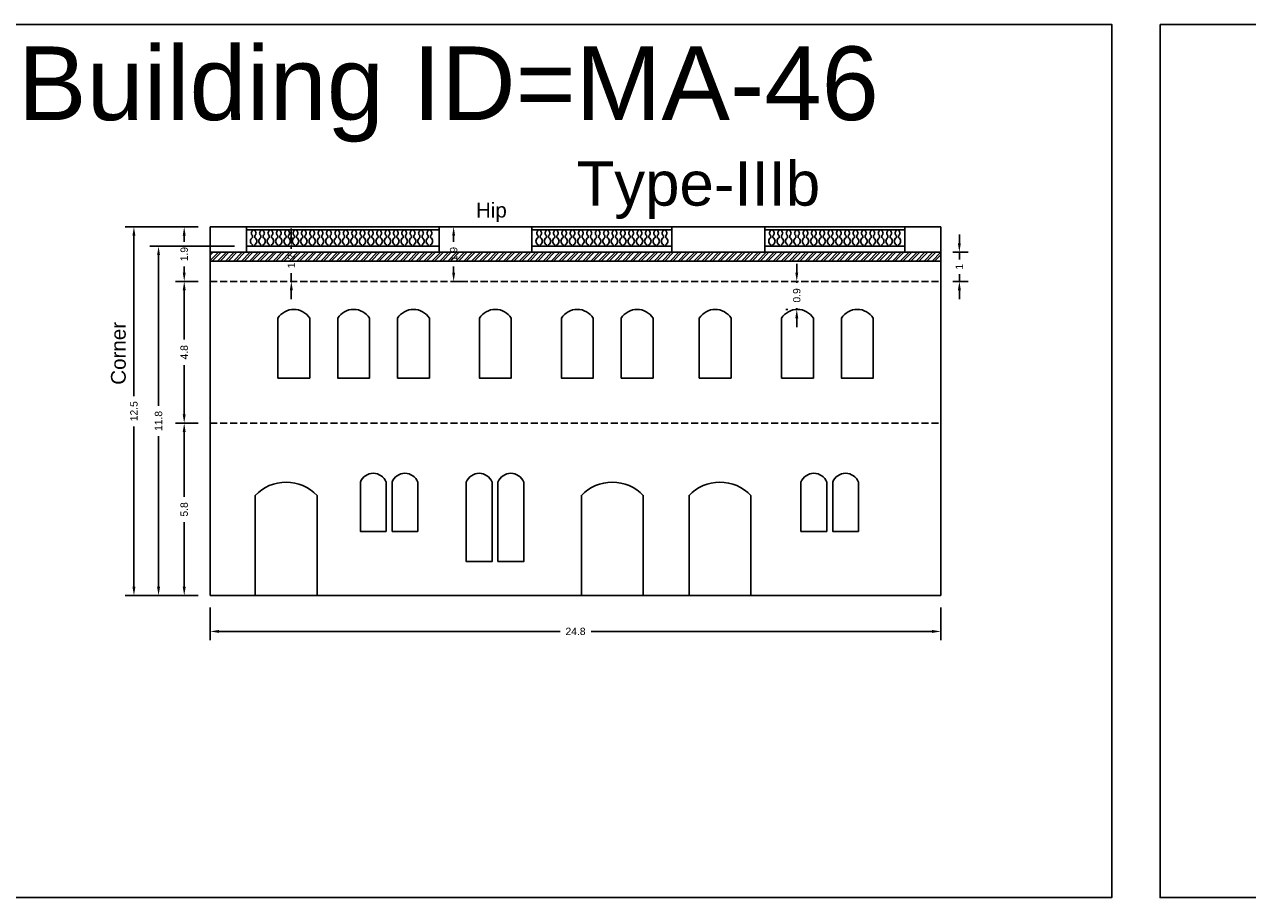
# Model space of a CAD drawing. Header units: metres. Extents: x 3416649 to 3417100, y -6712966 to -6712690.
# Tile 40 of 72: x 3416866 to 3416907, y -6712848 to -6712818. Entities that reach past the tile are written whole.
import ezdxf

# ---------------------------------------------------------------- set-up
doc = ezdxf.new("R2010")
doc.units = ezdxf.units.M
doc.linetypes.add('ACAD_ISO02W100', pattern=[15, 12, -3])
doc.layers.add('Dotted', color=7, linetype='ACAD_ISO02W100', plot=False)
doc.styles.get("Standard").update_dxf_attribs({"font": 'arial.ttf'})
doc.dimstyles.new('ISO-25', dxfattribs={"dimtxt": 0.25, "dimasz": 0.3, "dimexe": 0.3, "dimexo": 0.4, "dimgap": 0.2, "dimtad": 0, "dimdec": 1, "dimdsep": 46, "dimtxsty": 'Standard', "dimcen": 2.5, "dimadec": 0, "dimazin": 0, "dimtfac": 1, "dimtdec": 1, "dimtmove": 0, "dimatfit": 3, "dimfxl": 1, "dimarcsym": 0})

# ---------------------------------------------------------------- blocks, each defined once
blk = doc.blocks.new('*D375')
at = {"color": 0, "lineweight": -2, "transparency": 16777216}
for p, q in [((3416892.165, -6712826.436), (3416892.165, -6712826.136)), ((3416891.788, -6712826.736), (3416891.865, -6712826.736)), ((3416892.165, -6712826.736), (3416892.165, -6712826.784)), ((3416892.165, -6712827.686), (3416892.165, -6712827.639)), ((3416891.788, -6712827.686), (3416891.865, -6712827.686)), ((3416892.165, -6712827.986), (3416892.165, -6712828.286))]:
    blk.add_line(p, q, dxfattribs=at)
at = {"color": 0, "transparency": 16777216}
for points in [[(3416892.115, -6712826.436), (3416892.215, -6712826.436), (3416892.165, -6712826.736)], [(3416892.115, -6712827.986), (3416892.215, -6712827.986), (3416892.165, -6712827.686)]]:
    blk.add_solid(points, dxfattribs=at)
at = {"layer": 'Defpoints', "color": 0, "transparency": 16777216}
for p in [(3416892.165, -6712826.736), (3416892.188, -6712826.736), (3416892.188, -6712827.686)]:
    blk.add_point(p, dxfattribs=at)
at = {"color": 0, "transparency": 16777216, "insert": (3416892.165, -6712827.211), "char_height": 0.25, "attachment_point": 5, "rotation": 90}
blk.add_mtext('0.9', dxfattribs=at)
blk = doc.blocks.new('*D376')
at = {"color": 0, "lineweight": -2, "transparency": 16777216}
for p, q in [((3416871.858, -6712831.546), (3416871.08, -6712831.546)), ((3416871.38, -6712831.846), (3416871.38, -6712834.044)), ((3416871.38, -6712837.096), (3416871.38, -6712834.899)), ((3416871.858, -6712837.396), (3416871.08, -6712837.396))]:
    blk.add_line(p, q, dxfattribs=at)
at = {"color": 0, "transparency": 16777216}
for points in [[(3416871.33, -6712831.846), (3416871.43, -6712831.846), (3416871.38, -6712831.546)], [(3416871.33, -6712837.096), (3416871.43, -6712837.096), (3416871.38, -6712837.396)]]:
    blk.add_solid(points, dxfattribs=at)
at = {"layer": 'Defpoints', "color": 0, "transparency": 16777216}
for p in [(3416871.38, -6712831.546), (3416872.258, -6712831.546), (3416872.258, -6712837.396)]:
    blk.add_point(p, dxfattribs=at)
at = {"color": 0, "transparency": 16777216, "insert": (3416871.38, -6712834.471), "char_height": 0.25, "attachment_point": 5, "rotation": 90}
blk.add_mtext('5.8', dxfattribs=at)
blk = doc.blocks.new('*D377')
at = {"color": 0, "lineweight": -2, "transparency": 16777216}
for p, q in [((3416871.858, -6712826.736), (3416871.08, -6712826.736)), ((3416871.38, -6712827.036), (3416871.38, -6712828.709)), ((3416871.38, -6712831.246), (3416871.38, -6712829.574)), ((3416871.858, -6712831.546), (3416871.08, -6712831.546))]:
    blk.add_line(p, q, dxfattribs=at)
at = {"color": 0, "transparency": 16777216}
for points in [[(3416871.33, -6712827.036), (3416871.43, -6712827.036), (3416871.38, -6712826.736)], [(3416871.33, -6712831.246), (3416871.43, -6712831.246), (3416871.38, -6712831.546)]]:
    blk.add_solid(points, dxfattribs=at)
at = {"layer": 'Defpoints', "color": 0, "transparency": 16777216}
for p in [(3416871.38, -6712826.736), (3416872.258, -6712826.736), (3416872.258, -6712831.546)]:
    blk.add_point(p, dxfattribs=at)
at = {"color": 0, "transparency": 16777216, "insert": (3416871.38, -6712829.141), "char_height": 0.25, "attachment_point": 5, "rotation": 90}
blk.add_mtext('4.8', dxfattribs=at)
blk = doc.blocks.new('*D378')
at = {"color": 0, "lineweight": -2, "transparency": 16777216}
for p, q in [((3416871.858, -6712824.886), (3416871.08, -6712824.886)), ((3416871.38, -6712825.186), (3416871.38, -6712825.395)), ((3416871.38, -6712826.436), (3416871.38, -6712826.228)), ((3416871.858, -6712826.736), (3416871.08, -6712826.736))]:
    blk.add_line(p, q, dxfattribs=at)
at = {"color": 0, "transparency": 16777216}
for points in [[(3416871.33, -6712825.186), (3416871.43, -6712825.186), (3416871.38, -6712824.886)], [(3416871.33, -6712826.436), (3416871.43, -6712826.436), (3416871.38, -6712826.736)]]:
    blk.add_solid(points, dxfattribs=at)
at = {"layer": 'Defpoints', "color": 0, "transparency": 16777216}
for p in [(3416871.38, -6712824.886), (3416872.258, -6712824.886), (3416872.258, -6712826.736)]:
    blk.add_point(p, dxfattribs=at)
at = {"color": 0, "transparency": 16777216, "insert": (3416871.38, -6712825.811), "char_height": 0.25, "attachment_point": 5, "rotation": 90}
blk.add_mtext('1.9', dxfattribs=at)
blk = doc.blocks.new('*D379')
at = {"color": 0, "lineweight": -2, "transparency": 16777216}
for p, q in [((3416880.497, -6712824.886), (3416880.822, -6712824.886)), ((3416880.522, -6712825.186), (3416880.522, -6712825.395)), ((3416880.522, -6712826.436), (3416880.522, -6712826.228)), ((3416880.497, -6712826.736), (3416880.822, -6712826.736))]:
    blk.add_line(p, q, dxfattribs=at)
at = {"color": 0, "transparency": 16777216}
for points in [[(3416880.472, -6712825.186), (3416880.572, -6712825.186), (3416880.522, -6712824.886)], [(3416880.472, -6712826.436), (3416880.572, -6712826.436), (3416880.522, -6712826.736)]]:
    blk.add_solid(points, dxfattribs=at)
at = {"layer": 'Defpoints', "color": 0, "transparency": 16777216}
for p in [(3416880.097, -6712824.886), (3416880.522, -6712824.886), (3416880.097, -6712826.736)]:
    blk.add_point(p, dxfattribs=at)
at = {"color": 0, "transparency": 16777216, "insert": (3416880.522, -6712825.811), "char_height": 0.25, "attachment_point": 5, "rotation": 90}
blk.add_mtext('1.9', dxfattribs=at)
blk = doc.blocks.new('*D380')
at = {"color": 0, "lineweight": -2, "transparency": 16777216}
for p, q in [((3416872.258, -6712837.796), (3416872.258, -6712838.911)), ((3416897.058, -6712837.796), (3416897.058, -6712838.911)), ((3416872.558, -6712838.611), (3416884.131, -6712838.611)), ((3416896.758, -6712838.611), (3416885.185, -6712838.611))]:
    blk.add_line(p, q, dxfattribs=at)
at = {"color": 0, "transparency": 16777216}
for points in [[(3416872.558, -6712838.561), (3416872.558, -6712838.661), (3416872.258, -6712838.611)], [(3416896.758, -6712838.561), (3416896.758, -6712838.661), (3416897.058, -6712838.611)]]:
    blk.add_solid(points, dxfattribs=at)
at = {"layer": 'Defpoints', "color": 0, "transparency": 16777216}
for p in [(3416872.258, -6712837.396), (3416897.058, -6712837.396), (3416897.058, -6712838.611)]:
    blk.add_point(p, dxfattribs=at)
at = {"color": 0, "transparency": 16777216, "insert": (3416884.658, -6712838.611), "char_height": 0.25, "attachment_point": 5}
blk.add_mtext('24.8', dxfattribs=at)
blk = doc.blocks.new('*D381')
at = {"color": 0, "lineweight": -2, "transparency": 16777216}
for p, q in [((3416871.858, -6712824.886), (3416869.374, -6712824.886)), ((3416869.674, -6712825.186), (3416869.674, -6712830.628)), ((3416869.674, -6712837.096), (3416869.674, -6712831.655)), ((3416871.858, -6712837.396), (3416869.374, -6712837.396))]:
    blk.add_line(p, q, dxfattribs=at)
at = {"color": 0, "transparency": 16777216}
for points in [[(3416869.624, -6712825.186), (3416869.724, -6712825.186), (3416869.674, -6712824.886)], [(3416869.624, -6712837.096), (3416869.724, -6712837.096), (3416869.674, -6712837.396)]]:
    blk.add_solid(points, dxfattribs=at)
at = {"layer": 'Defpoints', "color": 0, "transparency": 16777216}
for p in [(3416869.674, -6712824.886), (3416872.258, -6712824.886), (3416872.258, -6712837.396)]:
    blk.add_point(p, dxfattribs=at)
at = {"color": 0, "transparency": 16777216, "insert": (3416869.674, -6712831.141), "char_height": 0.25, "attachment_point": 5, "rotation": 90}
blk.add_mtext('12.5', dxfattribs=at)
blk = doc.blocks.new('*D382')
at = {"color": 0, "lineweight": -2, "transparency": 16777216}
for p, q in [((3416875.014, -6712825.246), (3416875.014, -6712824.946)), ((3416875.014, -6712825.546), (3416875.014, -6712825.632)), ((3416875.378, -6712825.546), (3416875.314, -6712825.546)), ((3416875.014, -6712826.736), (3416875.014, -6712826.461)), ((3416875.378, -6712826.736), (3416875.314, -6712826.736)), ((3416875.014, -6712827.036), (3416875.014, -6712827.336))]:
    blk.add_line(p, q, dxfattribs=at)
at = {"color": 0, "transparency": 16777216}
for points in [[(3416874.964, -6712825.246), (3416875.064, -6712825.246), (3416875.014, -6712825.546)], [(3416874.964, -6712827.036), (3416875.064, -6712827.036), (3416875.014, -6712826.736)]]:
    blk.add_solid(points, dxfattribs=at)
at = {"layer": 'Defpoints', "color": 0, "transparency": 16777216}
for p in [(3416874.978, -6712825.546), (3416875.014, -6712825.546), (3416874.978, -6712826.736)]:
    blk.add_point(p, dxfattribs=at)
at = {"color": 0, "transparency": 16777216, "insert": (3416875.014, -6712826.046), "char_height": 0.25, "attachment_point": 5, "rotation": 90}
blk.add_mtext('1.2', dxfattribs=at)
blk = doc.blocks.new('*D383')
at = {"color": 0, "lineweight": -2, "transparency": 16777216}
for p, q in [((3416873.088, -6712825.546), (3416870.209, -6712825.546)), ((3416870.509, -6712825.846), (3416870.509, -6712830.958)), ((3416870.509, -6712837.096), (3416870.509, -6712831.985)), ((3416871.858, -6712837.396), (3416870.209, -6712837.396))]:
    blk.add_line(p, q, dxfattribs=at)
at = {"color": 0, "transparency": 16777216}
for points in [[(3416870.459, -6712825.846), (3416870.559, -6712825.846), (3416870.509, -6712825.546)], [(3416870.459, -6712837.096), (3416870.559, -6712837.096), (3416870.509, -6712837.396)]]:
    blk.add_solid(points, dxfattribs=at)
at = {"layer": 'Defpoints', "color": 0, "transparency": 16777216}
for p in [(3416870.509, -6712825.546), (3416873.488, -6712825.546), (3416872.258, -6712837.396)]:
    blk.add_point(p, dxfattribs=at)
at = {"color": 0, "transparency": 16777216, "insert": (3416870.509, -6712831.471), "char_height": 0.25, "attachment_point": 5, "rotation": 90}
blk.add_mtext('11.8', dxfattribs=at)
blk = doc.blocks.new('*D384')
at = {"color": 0, "lineweight": -2, "transparency": 16777216}
for p, q in [((3416897.682, -6712825.446), (3416897.682, -6712825.146)), ((3416897.458, -6712825.746), (3416897.982, -6712825.746)), ((3416897.682, -6712825.746), (3416897.682, -6712825.995)), ((3416897.458, -6712826.736), (3416897.982, -6712826.736)), ((3416897.682, -6712826.736), (3416897.682, -6712826.488)), ((3416897.682, -6712827.036), (3416897.682, -6712827.336))]:
    blk.add_line(p, q, dxfattribs=at)
at = {"color": 0, "transparency": 16777216}
for points in [[(3416897.632, -6712825.446), (3416897.732, -6712825.446), (3416897.682, -6712825.746)], [(3416897.632, -6712827.036), (3416897.732, -6712827.036), (3416897.682, -6712826.736)]]:
    blk.add_solid(points, dxfattribs=at)
at = {"layer": 'Defpoints', "color": 0, "transparency": 16777216}
for p in [(3416897.058, -6712825.746), (3416897.682, -6712825.746), (3416897.058, -6712826.736)]:
    blk.add_point(p, dxfattribs=at)
at = {"color": 0, "transparency": 16777216, "insert": (3416897.682, -6712826.241), "char_height": 0.25, "attachment_point": 5, "rotation": 90}
blk.add_mtext('1', dxfattribs=at)

msp = doc.modelspace()

# ---------------------------------------------------------------- hatches: boundary and pattern name
h = msp.add_hatch()
h.set_pattern_fill('ANSI32', color=256, scale=0.02)
h.set_pattern_definition([(45, (-11.76023, 0), (-0.134703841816, 0.134703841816), []), (45, (-11.67043, 0), (-0.134703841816, 0.134703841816), [])])
h.paths.add_polyline_path([(3416872.258, -6712825.746), (3416872.258, -6712826.046), (3416897.058, -6712826.046), (3416897.058, -6712825.746)])

# ---------------------------------------------------------------- linework, layer by layer
for points in [[(3416862.172, -6712818.02), (3416902.852, -6712818.02), (3416902.852, -6712847.639), (3416862.172, -6712847.639)], [(3416904.495, -6712818.02), (3416943.481, -6712818.02), (3416943.481, -6712847.639), (3416904.495, -6712847.639)]]:
    msp.add_lwpolyline(points, close=True)
for points in [[(3416872.258, -6712837.396), (3416872.258, -6712824.886)], [(3416872.258, -6712824.886), (3416897.058, -6712824.886)], [(3416873.488, -6712825.746), (3416873.488, -6712824.886)], [(3416880.028, -6712824.986), (3416873.488, -6712824.986)], [(3416880.028, -6712825.746), (3416880.028, -6712824.886)], [(3416883.178, -6712825.746), (3416883.178, -6712824.886)], [(3416883.178, -6712824.986), (3416887.928, -6712824.986)], [(3416887.928, -6712825.746), (3416887.928, -6712824.886)], [(3416887.928, -6712825.746), (3416887.928, -6712824.886)], [(3416891.078, -6712825.746), (3416891.078, -6712824.886)], [(3416891.078, -6712824.986), (3416895.828, -6712824.986)], [(3416895.828, -6712825.746), (3416895.828, -6712824.886)], [(3416897.058, -6712837.396), (3416897.058, -6712824.886)], [(3416880.028, -6712825.546), (3416873.488, -6712825.546)], [(3416883.178, -6712825.546), (3416887.928, -6712825.546)], [(3416891.078, -6712825.546), (3416895.828, -6712825.546)], [(3416872.258, -6712825.746), (3416897.058, -6712825.746)], [(3416872.258, -6712826.046), (3416897.058, -6712826.046)], [(3416873.789, -6712837.396), (3416873.789, -6712833.996)], [(3416890.608, -6712837.396), (3416890.608, -6712833.996)], [(3416872.258, -6712837.396), (3416897.058, -6712837.396)]]:
    msp.add_lwpolyline(points)
for points in [[(3416873.699, -6712824.986), (3416873.699, -6712825.013, 0.504557), (3416873.699, -6712825.189), (3416873.699, -6712825.25, 0.59952), (3416873.699, -6712825.492), (3416873.699, -6712825.546)], [(3416873.773, -6712825.546), (3416873.773, -6712825.492, 0.59952), (3416873.773, -6712825.25), (3416873.773, -6712825.189, 0.504557), (3416873.773, -6712825.013), (3416873.773, -6712824.986)], [(3416873.983, -6712824.986), (3416873.983, -6712825.013, 0.504557), (3416873.983, -6712825.189), (3416873.983, -6712825.25, 0.59952), (3416873.983, -6712825.492), (3416873.983, -6712825.546)], [(3416874.057, -6712825.546), (3416874.057, -6712825.492, 0.59952), (3416874.057, -6712825.25), (3416874.057, -6712825.189, 0.504557), (3416874.057, -6712825.013), (3416874.057, -6712824.986)], [(3416874.267, -6712824.986), (3416874.267, -6712825.013, 0.504557), (3416874.267, -6712825.189), (3416874.267, -6712825.25, 0.59952), (3416874.267, -6712825.492), (3416874.267, -6712825.546)], [(3416874.341, -6712825.546), (3416874.341, -6712825.492, 0.59952), (3416874.341, -6712825.25), (3416874.341, -6712825.189, 0.504557), (3416874.341, -6712825.013), (3416874.341, -6712824.986)], [(3416874.551, -6712824.986), (3416874.551, -6712825.013, 0.504557), (3416874.551, -6712825.189), (3416874.551, -6712825.25, 0.59952), (3416874.551, -6712825.492), (3416874.551, -6712825.546)], [(3416874.625, -6712825.546), (3416874.625, -6712825.492, 0.59952), (3416874.625, -6712825.25), (3416874.625, -6712825.189, 0.504557), (3416874.625, -6712825.013), (3416874.625, -6712824.986)], [(3416874.835, -6712824.986), (3416874.835, -6712825.013, 0.504557), (3416874.835, -6712825.189), (3416874.835, -6712825.25, 0.59952), (3416874.835, -6712825.492), (3416874.835, -6712825.546)], [(3416874.908, -6712825.546), (3416874.908, -6712825.492, 0.59952), (3416874.908, -6712825.25), (3416874.908, -6712825.189, 0.504557), (3416874.908, -6712825.013), (3416874.908, -6712824.986)], [(3416875.119, -6712824.986), (3416875.119, -6712825.013, 0.504557), (3416875.119, -6712825.189), (3416875.119, -6712825.25, 0.59952), (3416875.119, -6712825.492), (3416875.119, -6712825.546)], [(3416875.192, -6712825.546), (3416875.192, -6712825.492, 0.59952), (3416875.192, -6712825.25), (3416875.192, -6712825.189, 0.504557), (3416875.192, -6712825.013), (3416875.192, -6712824.986)], [(3416875.403, -6712824.986), (3416875.403, -6712825.013, 0.504557), (3416875.403, -6712825.189), (3416875.403, -6712825.25, 0.59952), (3416875.403, -6712825.492), (3416875.403, -6712825.546)], [(3416875.476, -6712825.546), (3416875.476, -6712825.492, 0.59952), (3416875.476, -6712825.25), (3416875.476, -6712825.189, 0.504557), (3416875.476, -6712825.013), (3416875.476, -6712824.986)], [(3416875.687, -6712824.986), (3416875.687, -6712825.013, 0.504557), (3416875.687, -6712825.189), (3416875.687, -6712825.25, 0.59952), (3416875.687, -6712825.492), (3416875.687, -6712825.546)], [(3416875.76, -6712825.546), (3416875.76, -6712825.492, 0.59952), (3416875.76, -6712825.25), (3416875.76, -6712825.189, 0.504557), (3416875.76, -6712825.013), (3416875.76, -6712824.986)], [(3416875.971, -6712824.986), (3416875.971, -6712825.013, 0.504557), (3416875.971, -6712825.189), (3416875.971, -6712825.25, 0.59952), (3416875.971, -6712825.492), (3416875.971, -6712825.546)], [(3416876.044, -6712825.546), (3416876.044, -6712825.492, 0.59952), (3416876.044, -6712825.25), (3416876.044, -6712825.189, 0.504557), (3416876.044, -6712825.013), (3416876.044, -6712824.986)], [(3416876.254, -6712824.986), (3416876.254, -6712825.013, 0.504557), (3416876.254, -6712825.189), (3416876.254, -6712825.25, 0.59952), (3416876.254, -6712825.492), (3416876.254, -6712825.546)], [(3416876.328, -6712825.546), (3416876.328, -6712825.492, 0.59952), (3416876.328, -6712825.25), (3416876.328, -6712825.189, 0.504557), (3416876.328, -6712825.013), (3416876.328, -6712824.986)], [(3416876.538, -6712824.986), (3416876.538, -6712825.013, 0.504557), (3416876.538, -6712825.189), (3416876.538, -6712825.25, 0.59952), (3416876.538, -6712825.492), (3416876.538, -6712825.546)], [(3416876.612, -6712825.546), (3416876.612, -6712825.492, 0.59952), (3416876.612, -6712825.25), (3416876.612, -6712825.189, 0.504557), (3416876.612, -6712825.013), (3416876.612, -6712824.986)], [(3416876.822, -6712824.986), (3416876.822, -6712825.013, 0.504557), (3416876.822, -6712825.189), (3416876.822, -6712825.25, 0.59952), (3416876.822, -6712825.492), (3416876.822, -6712825.546)], [(3416876.896, -6712825.546), (3416876.896, -6712825.492, 0.59952), (3416876.896, -6712825.25), (3416876.896, -6712825.189, 0.504557), (3416876.896, -6712825.013), (3416876.896, -6712824.986)], [(3416877.106, -6712824.986), (3416877.106, -6712825.013, 0.504557), (3416877.106, -6712825.189), (3416877.106, -6712825.25, 0.59952), (3416877.106, -6712825.492), (3416877.106, -6712825.546)], [(3416877.18, -6712825.546), (3416877.18, -6712825.492, 0.59952), (3416877.18, -6712825.25), (3416877.18, -6712825.189, 0.504557), (3416877.18, -6712825.013), (3416877.18, -6712824.986)], [(3416877.39, -6712824.986), (3416877.39, -6712825.013, 0.504557), (3416877.39, -6712825.189), (3416877.39, -6712825.25, 0.59952), (3416877.39, -6712825.492), (3416877.39, -6712825.546)], [(3416877.464, -6712825.546), (3416877.464, -6712825.492, 0.59952), (3416877.464, -6712825.25), (3416877.464, -6712825.189, 0.504557), (3416877.464, -6712825.013), (3416877.464, -6712824.986)], [(3416877.674, -6712824.986), (3416877.674, -6712825.013, 0.504557), (3416877.674, -6712825.189), (3416877.674, -6712825.25, 0.59952), (3416877.674, -6712825.492), (3416877.674, -6712825.546)], [(3416877.747, -6712825.546), (3416877.747, -6712825.492, 0.59952), (3416877.747, -6712825.25), (3416877.747, -6712825.189, 0.504557), (3416877.747, -6712825.013), (3416877.747, -6712824.986)], [(3416877.958, -6712824.986), (3416877.958, -6712825.013, 0.504557), (3416877.958, -6712825.189), (3416877.958, -6712825.25, 0.59952), (3416877.958, -6712825.492), (3416877.958, -6712825.546)], [(3416878.031, -6712825.546), (3416878.031, -6712825.492, 0.59952), (3416878.031, -6712825.25), (3416878.031, -6712825.189, 0.504557), (3416878.031, -6712825.013), (3416878.031, -6712824.986)], [(3416878.242, -6712824.986), (3416878.242, -6712825.013, 0.504557), (3416878.242, -6712825.189), (3416878.242, -6712825.25, 0.59952), (3416878.242, -6712825.492), (3416878.242, -6712825.546)], [(3416878.315, -6712825.546), (3416878.315, -6712825.492, 0.59952), (3416878.315, -6712825.25), (3416878.315, -6712825.189, 0.504557), (3416878.315, -6712825.013), (3416878.315, -6712824.986)], [(3416878.526, -6712824.986), (3416878.526, -6712825.013, 0.504557), (3416878.526, -6712825.189), (3416878.526, -6712825.25, 0.59952), (3416878.526, -6712825.492), (3416878.526, -6712825.546)], [(3416878.599, -6712825.546), (3416878.599, -6712825.492, 0.59952), (3416878.599, -6712825.25), (3416878.599, -6712825.189, 0.504557), (3416878.599, -6712825.013), (3416878.599, -6712824.986)], [(3416878.81, -6712824.986), (3416878.81, -6712825.013, 0.504557), (3416878.81, -6712825.189), (3416878.81, -6712825.25, 0.59952), (3416878.81, -6712825.492), (3416878.81, -6712825.546)], [(3416878.883, -6712825.546), (3416878.883, -6712825.492, 0.59952), (3416878.883, -6712825.25), (3416878.883, -6712825.189, 0.504557), (3416878.883, -6712825.013), (3416878.883, -6712824.986)], [(3416879.093, -6712824.986), (3416879.093, -6712825.013, 0.504557), (3416879.093, -6712825.189), (3416879.093, -6712825.25, 0.59952), (3416879.093, -6712825.492), (3416879.093, -6712825.546)], [(3416879.167, -6712825.546), (3416879.167, -6712825.492, 0.59952), (3416879.167, -6712825.25), (3416879.167, -6712825.189, 0.504557), (3416879.167, -6712825.013), (3416879.167, -6712824.986)], [(3416879.377, -6712824.986), (3416879.377, -6712825.013, 0.504557), (3416879.377, -6712825.189), (3416879.377, -6712825.25, 0.59952), (3416879.377, -6712825.492), (3416879.377, -6712825.546)], [(3416879.451, -6712825.546), (3416879.451, -6712825.492, 0.59952), (3416879.451, -6712825.25), (3416879.451, -6712825.189, 0.504557), (3416879.451, -6712825.013), (3416879.451, -6712824.986)], [(3416879.661, -6712824.986), (3416879.661, -6712825.013, 0.504557), (3416879.661, -6712825.189), (3416879.661, -6712825.25, 0.59952), (3416879.661, -6712825.492), (3416879.661, -6712825.546)], [(3416879.735, -6712825.546), (3416879.735, -6712825.492, 0.59952), (3416879.735, -6712825.25), (3416879.735, -6712825.189, 0.504557), (3416879.735, -6712825.013), (3416879.735, -6712824.986)], [(3416883.385, -6712825.546), (3416883.385, -6712825.492, -0.59952), (3416883.385, -6712825.25), (3416883.385, -6712825.189, -0.504557), (3416883.385, -6712825.013), (3416883.385, -6712824.986)], [(3416883.458, -6712824.986), (3416883.458, -6712825.013, -0.504557), (3416883.458, -6712825.189), (3416883.458, -6712825.25, -0.59952), (3416883.458, -6712825.492), (3416883.458, -6712825.546)], [(3416883.669, -6712825.546), (3416883.669, -6712825.492, -0.59952), (3416883.669, -6712825.25), (3416883.669, -6712825.189, -0.504557), (3416883.669, -6712825.013), (3416883.669, -6712824.986)], [(3416883.742, -6712824.986), (3416883.742, -6712825.013, -0.504557), (3416883.742, -6712825.189), (3416883.742, -6712825.25, -0.59952), (3416883.742, -6712825.492), (3416883.742, -6712825.546)], [(3416883.953, -6712825.546), (3416883.953, -6712825.492, -0.59952), (3416883.953, -6712825.25), (3416883.953, -6712825.189, -0.504557), (3416883.953, -6712825.013), (3416883.953, -6712824.986)], [(3416884.026, -6712824.986), (3416884.026, -6712825.013, -0.504557), (3416884.026, -6712825.189), (3416884.026, -6712825.25, -0.59952), (3416884.026, -6712825.492), (3416884.026, -6712825.546)], [(3416884.237, -6712825.546), (3416884.237, -6712825.492, -0.59952), (3416884.237, -6712825.25), (3416884.237, -6712825.189, -0.504557), (3416884.237, -6712825.013), (3416884.237, -6712824.986)], [(3416884.31, -6712824.986), (3416884.31, -6712825.013, -0.504557), (3416884.31, -6712825.189), (3416884.31, -6712825.25, -0.59952), (3416884.31, -6712825.492), (3416884.31, -6712825.546)], [(3416884.521, -6712825.546), (3416884.521, -6712825.492, -0.59952), (3416884.521, -6712825.25), (3416884.521, -6712825.189, -0.504557), (3416884.521, -6712825.013), (3416884.521, -6712824.986)], [(3416884.594, -6712824.986), (3416884.594, -6712825.013, -0.504557), (3416884.594, -6712825.189), (3416884.594, -6712825.25, -0.59952), (3416884.594, -6712825.492), (3416884.594, -6712825.546)], [(3416884.805, -6712825.546), (3416884.805, -6712825.492, -0.59952), (3416884.805, -6712825.25), (3416884.805, -6712825.189, -0.504557), (3416884.805, -6712825.013), (3416884.805, -6712824.986)], [(3416884.878, -6712824.986), (3416884.878, -6712825.013, -0.504557), (3416884.878, -6712825.189), (3416884.878, -6712825.25, -0.59952), (3416884.878, -6712825.492), (3416884.878, -6712825.546)], [(3416885.088, -6712825.546), (3416885.088, -6712825.492, -0.59952), (3416885.088, -6712825.25), (3416885.088, -6712825.189, -0.504557), (3416885.088, -6712825.013), (3416885.088, -6712824.986)], [(3416885.162, -6712824.986), (3416885.162, -6712825.013, -0.504557), (3416885.162, -6712825.189), (3416885.162, -6712825.25, -0.59952), (3416885.162, -6712825.492), (3416885.162, -6712825.546)], [(3416885.372, -6712825.546), (3416885.372, -6712825.492, -0.59952), (3416885.372, -6712825.25), (3416885.372, -6712825.189, -0.504557), (3416885.372, -6712825.013), (3416885.372, -6712824.986)], [(3416885.446, -6712824.986), (3416885.446, -6712825.013, -0.504557), (3416885.446, -6712825.189), (3416885.446, -6712825.25, -0.59952), (3416885.446, -6712825.492), (3416885.446, -6712825.546)], [(3416885.656, -6712825.546), (3416885.656, -6712825.492, -0.59952), (3416885.656, -6712825.25), (3416885.656, -6712825.189, -0.504557), (3416885.656, -6712825.013), (3416885.656, -6712824.986)], [(3416885.73, -6712824.986), (3416885.73, -6712825.013, -0.504557), (3416885.73, -6712825.189), (3416885.73, -6712825.25, -0.59952), (3416885.73, -6712825.492), (3416885.73, -6712825.546)], [(3416885.94, -6712825.546), (3416885.94, -6712825.492, -0.59952), (3416885.94, -6712825.25), (3416885.94, -6712825.189, -0.504557), (3416885.94, -6712825.013), (3416885.94, -6712824.986)], [(3416886.014, -6712824.986), (3416886.014, -6712825.013, -0.504557), (3416886.014, -6712825.189), (3416886.014, -6712825.25, -0.59952), (3416886.014, -6712825.492), (3416886.014, -6712825.546)], [(3416886.224, -6712825.546), (3416886.224, -6712825.492, -0.59952), (3416886.224, -6712825.25), (3416886.224, -6712825.189, -0.504557), (3416886.224, -6712825.013), (3416886.224, -6712824.986)], [(3416886.298, -6712824.986), (3416886.298, -6712825.013, -0.504557), (3416886.298, -6712825.189), (3416886.298, -6712825.25, -0.59952), (3416886.298, -6712825.492), (3416886.298, -6712825.546)], [(3416886.508, -6712825.546), (3416886.508, -6712825.492, -0.59952), (3416886.508, -6712825.25), (3416886.508, -6712825.189, -0.504557), (3416886.508, -6712825.013), (3416886.508, -6712824.986)], [(3416886.581, -6712824.986), (3416886.581, -6712825.013, -0.504557), (3416886.581, -6712825.189), (3416886.581, -6712825.25, -0.59952), (3416886.581, -6712825.492), (3416886.581, -6712825.546)], [(3416886.792, -6712825.546), (3416886.792, -6712825.492, -0.59952), (3416886.792, -6712825.25), (3416886.792, -6712825.189, -0.504557), (3416886.792, -6712825.013), (3416886.792, -6712824.986)], [(3416886.865, -6712824.986), (3416886.865, -6712825.013, -0.504557), (3416886.865, -6712825.189), (3416886.865, -6712825.25, -0.59952), (3416886.865, -6712825.492), (3416886.865, -6712825.546)], [(3416887.076, -6712825.546), (3416887.076, -6712825.492, -0.59952), (3416887.076, -6712825.25), (3416887.076, -6712825.189, -0.504557), (3416887.076, -6712825.013), (3416887.076, -6712824.986)], [(3416887.149, -6712824.986), (3416887.149, -6712825.013, -0.504557), (3416887.149, -6712825.189), (3416887.149, -6712825.25, -0.59952), (3416887.149, -6712825.492), (3416887.149, -6712825.546)], [(3416887.36, -6712825.546), (3416887.36, -6712825.492, -0.59952), (3416887.36, -6712825.25), (3416887.36, -6712825.189, -0.504557), (3416887.36, -6712825.013), (3416887.36, -6712824.986)], [(3416887.433, -6712824.986), (3416887.433, -6712825.013, -0.504557), (3416887.433, -6712825.189), (3416887.433, -6712825.25, -0.59952), (3416887.433, -6712825.492), (3416887.433, -6712825.546)], [(3416887.644, -6712825.546), (3416887.644, -6712825.492, -0.59952), (3416887.644, -6712825.25), (3416887.644, -6712825.189, -0.504557), (3416887.644, -6712825.013), (3416887.644, -6712824.986)], [(3416887.717, -6712824.986), (3416887.717, -6712825.013, -0.504557), (3416887.717, -6712825.189), (3416887.717, -6712825.25, -0.59952), (3416887.717, -6712825.492), (3416887.717, -6712825.546)], [(3416891.285, -6712825.546), (3416891.285, -6712825.492, -0.59952), (3416891.285, -6712825.25), (3416891.285, -6712825.189, -0.504557), (3416891.285, -6712825.013), (3416891.285, -6712824.986)], [(3416891.358, -6712824.986), (3416891.358, -6712825.013, -0.504557), (3416891.358, -6712825.189), (3416891.358, -6712825.25, -0.59952), (3416891.358, -6712825.492), (3416891.358, -6712825.546)], [(3416891.569, -6712825.546), (3416891.569, -6712825.492, -0.59952), (3416891.569, -6712825.25), (3416891.569, -6712825.189, -0.504557), (3416891.569, -6712825.013), (3416891.569, -6712824.986)], [(3416891.642, -6712824.986), (3416891.642, -6712825.013, -0.504557), (3416891.642, -6712825.189), (3416891.642, -6712825.25, -0.59952), (3416891.642, -6712825.492), (3416891.642, -6712825.546)], [(3416891.853, -6712825.546), (3416891.853, -6712825.492, -0.59952), (3416891.853, -6712825.25), (3416891.853, -6712825.189, -0.504557), (3416891.853, -6712825.013), (3416891.853, -6712824.986)], [(3416891.926, -6712824.986), (3416891.926, -6712825.013, -0.504557), (3416891.926, -6712825.189), (3416891.926, -6712825.25, -0.59952), (3416891.926, -6712825.492), (3416891.926, -6712825.546)], [(3416892.137, -6712825.546), (3416892.137, -6712825.492, -0.59952), (3416892.137, -6712825.25), (3416892.137, -6712825.189, -0.504557), (3416892.137, -6712825.013), (3416892.137, -6712824.986)], [(3416892.21, -6712824.986), (3416892.21, -6712825.013, -0.504557), (3416892.21, -6712825.189), (3416892.21, -6712825.25, -0.59952), (3416892.21, -6712825.492), (3416892.21, -6712825.546)], [(3416892.421, -6712825.546), (3416892.421, -6712825.492, -0.59952), (3416892.421, -6712825.25), (3416892.421, -6712825.189, -0.504557), (3416892.421, -6712825.013), (3416892.421, -6712824.986)], [(3416892.494, -6712824.986), (3416892.494, -6712825.013, -0.504557), (3416892.494, -6712825.189), (3416892.494, -6712825.25, -0.59952), (3416892.494, -6712825.492), (3416892.494, -6712825.546)], [(3416892.705, -6712825.546), (3416892.705, -6712825.492, -0.59952), (3416892.705, -6712825.25), (3416892.705, -6712825.189, -0.504557), (3416892.705, -6712825.013), (3416892.705, -6712824.986)], [(3416892.778, -6712824.986), (3416892.778, -6712825.013, -0.504557), (3416892.778, -6712825.189), (3416892.778, -6712825.25, -0.59952), (3416892.778, -6712825.492), (3416892.778, -6712825.546)], [(3416892.988, -6712825.546), (3416892.988, -6712825.492, -0.59952), (3416892.988, -6712825.25), (3416892.988, -6712825.189, -0.504557), (3416892.988, -6712825.013), (3416892.988, -6712824.986)], [(3416893.062, -6712824.986), (3416893.062, -6712825.013, -0.504557), (3416893.062, -6712825.189), (3416893.062, -6712825.25, -0.59952), (3416893.062, -6712825.492), (3416893.062, -6712825.546)], [(3416893.272, -6712825.546), (3416893.272, -6712825.492, -0.59952), (3416893.272, -6712825.25), (3416893.272, -6712825.189, -0.504557), (3416893.272, -6712825.013), (3416893.272, -6712824.986)], [(3416893.346, -6712824.986), (3416893.346, -6712825.013, -0.504557), (3416893.346, -6712825.189), (3416893.346, -6712825.25, -0.59952), (3416893.346, -6712825.492), (3416893.346, -6712825.546)], [(3416893.556, -6712825.546), (3416893.556, -6712825.492, -0.59952), (3416893.556, -6712825.25), (3416893.556, -6712825.189, -0.504557), (3416893.556, -6712825.013), (3416893.556, -6712824.986)], [(3416893.63, -6712824.986), (3416893.63, -6712825.013, -0.504557), (3416893.63, -6712825.189), (3416893.63, -6712825.25, -0.59952), (3416893.63, -6712825.492), (3416893.63, -6712825.546)], [(3416893.84, -6712825.546), (3416893.84, -6712825.492, -0.59952), (3416893.84, -6712825.25), (3416893.84, -6712825.189, -0.504557), (3416893.84, -6712825.013), (3416893.84, -6712824.986)], [(3416893.914, -6712824.986), (3416893.914, -6712825.013, -0.504557), (3416893.914, -6712825.189), (3416893.914, -6712825.25, -0.59952), (3416893.914, -6712825.492), (3416893.914, -6712825.546)], [(3416894.124, -6712825.546), (3416894.124, -6712825.492, -0.59952), (3416894.124, -6712825.25), (3416894.124, -6712825.189, -0.504557), (3416894.124, -6712825.013), (3416894.124, -6712824.986)], [(3416894.198, -6712824.986), (3416894.198, -6712825.013, -0.504557), (3416894.198, -6712825.189), (3416894.198, -6712825.25, -0.59952), (3416894.198, -6712825.492), (3416894.198, -6712825.546)], [(3416894.408, -6712825.546), (3416894.408, -6712825.492, -0.59952), (3416894.408, -6712825.25), (3416894.408, -6712825.189, -0.504557), (3416894.408, -6712825.013), (3416894.408, -6712824.986)], [(3416894.481, -6712824.986), (3416894.481, -6712825.013, -0.504557), (3416894.481, -6712825.189), (3416894.481, -6712825.25, -0.59952), (3416894.481, -6712825.492), (3416894.481, -6712825.546)], [(3416894.692, -6712825.546), (3416894.692, -6712825.492, -0.59952), (3416894.692, -6712825.25), (3416894.692, -6712825.189, -0.504557), (3416894.692, -6712825.013), (3416894.692, -6712824.986)], [(3416894.765, -6712824.986), (3416894.765, -6712825.013, -0.504557), (3416894.765, -6712825.189), (3416894.765, -6712825.25, -0.59952), (3416894.765, -6712825.492), (3416894.765, -6712825.546)], [(3416894.976, -6712825.546), (3416894.976, -6712825.492, -0.59952), (3416894.976, -6712825.25), (3416894.976, -6712825.189, -0.504557), (3416894.976, -6712825.013), (3416894.976, -6712824.986)], [(3416895.049, -6712824.986), (3416895.049, -6712825.013, -0.504557), (3416895.049, -6712825.189), (3416895.049, -6712825.25, -0.59952), (3416895.049, -6712825.492), (3416895.049, -6712825.546)], [(3416895.26, -6712825.546), (3416895.26, -6712825.492, -0.59952), (3416895.26, -6712825.25), (3416895.26, -6712825.189, -0.504557), (3416895.26, -6712825.013), (3416895.26, -6712824.986)], [(3416895.333, -6712824.986), (3416895.333, -6712825.013, -0.504557), (3416895.333, -6712825.189), (3416895.333, -6712825.25, -0.59952), (3416895.333, -6712825.492), (3416895.333, -6712825.546)], [(3416895.544, -6712825.546), (3416895.544, -6712825.492, -0.59952), (3416895.544, -6712825.25), (3416895.544, -6712825.189, -0.504557), (3416895.544, -6712825.013), (3416895.544, -6712824.986)], [(3416895.617, -6712824.986), (3416895.617, -6712825.013, -0.504557), (3416895.617, -6712825.189), (3416895.617, -6712825.25, -0.59952), (3416895.617, -6712825.492), (3416895.617, -6712825.546)], [(3416874.558, -6712827.986), (3416874.558, -6712830.016), (3416875.638, -6712830.016), (3416875.638, -6712827.986, 0.555556), (3416874.558, -6712827.986)], [(3416876.588, -6712827.986), (3416876.588, -6712830.016), (3416877.668, -6712830.016), (3416877.668, -6712827.986, 0.555556), (3416876.588, -6712827.986)], [(3416878.618, -6712827.986), (3416878.618, -6712830.016), (3416879.698, -6712830.016), (3416879.698, -6712827.986, 0.555556), (3416878.618, -6712827.986)], [(3416881.398, -6712827.986), (3416881.398, -6712830.016), (3416882.478, -6712830.016), (3416882.478, -6712827.986, 0.555556), (3416881.398, -6712827.986)], [(3416885.258, -6712827.986), (3416885.258, -6712830.016), (3416884.178, -6712830.016), (3416884.178, -6712827.986, -0.555556), (3416885.258, -6712827.986)], [(3416887.288, -6712827.986), (3416887.288, -6712830.016), (3416886.208, -6712830.016), (3416886.208, -6712827.986, -0.555556), (3416887.288, -6712827.986)], [(3416889.938, -6712827.986), (3416889.938, -6712830.016), (3416888.858, -6712830.016), (3416888.858, -6712827.986, -0.555556), (3416889.938, -6712827.986)], [(3416892.728, -6712827.986), (3416892.728, -6712830.016), (3416891.648, -6712830.016), (3416891.648, -6712827.986, -0.555556), (3416892.728, -6712827.986)], [(3416894.758, -6712827.986), (3416894.758, -6712830.016), (3416893.678, -6712830.016), (3416893.678, -6712827.986, -0.555556), (3416894.758, -6712827.986)], [(3416877.356, -6712833.546, -0.685714), (3416878.231, -6712833.546), (3416878.231, -6712835.216), (3416877.356, -6712835.216), (3416877.356, -6712833.546)], [(3416880.95, -6712833.546, -0.685714), (3416881.825, -6712833.546), (3416881.825, -6712836.239), (3416880.95, -6712836.239), (3416880.95, -6712833.546)], [(3416894.258, -6712833.546, 0.685714), (3416893.383, -6712833.546), (3416893.383, -6712835.216), (3416894.258, -6712835.216), (3416894.258, -6712833.546)], [(3416875.889, -6712837.396), (3416875.889, -6712833.996, 0.428571), (3416873.789, -6712833.996)], [(3416884.856, -6712837.396), (3416884.856, -6712833.996, -0.428571), (3416886.956, -6712833.996), (3416886.956, -6712837.396)], [(3416888.508, -6712837.396), (3416888.508, -6712833.996, -0.428571), (3416890.608, -6712833.996)]]:
    msp.add_lwpolyline(points, format="xyb")
for points in [[(3416878.431, -6712835.216), (3416879.306, -6712835.216), (3416879.306, -6712833.546, 0.685714), (3416878.431, -6712833.546)], [(3416882.025, -6712836.239), (3416882.9, -6712836.239), (3416882.9, -6712833.546, 0.685714), (3416882.025, -6712833.546)], [(3416893.183, -6712835.216), (3416892.308, -6712835.216), (3416892.308, -6712833.546, -0.685714), (3416893.183, -6712833.546)]]:
    msp.add_lwpolyline(points, format="xyb", close=True)
at = {"layer": 'Dotted', "ltscale": 0.02}
for points in [[(3416872.258, -6712826.736), (3416897.058, -6712826.736)], [(3416872.258, -6712831.546), (3416897.058, -6712831.546)]]:
    msp.add_lwpolyline(points, dxfattribs=at)

# ---------------------------------------------------------------- texts
at = {"attachment_point": 1}
for s, width, heights, insert, char_height in [('Building ID=MA-46', 67.86454, [0.517], (3416865.736, -6712818.765), 2.5), ('Type-IIIb ', 9.99112, [0.517], (3416884.692, -6712822.666), 1.5), ('Hip', 1.17554, [0], (3416881.278, -6712824.069), 0.5)]:
    msp.add_mtext_dynamic_manual_height_columns(s, width=width, gutter_width=12.5, heights=heights, dxfattribs=dict(at, insert=insert, char_height=char_height))
at = {"insert": (3416868.895, -6712830.244), "char_height": 0.5, "attachment_point": 1, "rotation": 90}
msp.add_mtext_dynamic_manual_height_columns('Corner', width=1.17554, gutter_width=12.5, heights=[0], dxfattribs=at)

# ---------------------------------------------------------------- dimensions: what is measured, and where the dimension line sits
for base, p1, p2, picture, middle in [((3416869.674, -6712824.886), (3416872.258, -6712837.396), (3416872.258, -6712824.886), '*D381', (3416869.674, -6712831.141)), ((3416871.379805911, -6712824.886470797), (3416872.258180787, -6712826.736470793), (3416872.258180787, -6712824.886470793), '*D378', (3416871.379805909, -6712825.811470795)), ((3416880.522262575, -6712824.886470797), (3416880.096977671, -6712826.736470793), (3416880.096977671, -6712824.886470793), '*D379', (3416880.522262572, -6712825.811470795)), ((3416897.682, -6712825.746), (3416897.058, -6712826.736), (3416897.058, -6712825.746), '*D384', (3416897.682, -6712826.241)), ((3416870.508922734, -6712825.546470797), (3416872.258180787, -6712837.396470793), (3416873.488180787, -6712825.546470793), '*D383', (3416870.508922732, -6712831.471470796)), ((3416871.38, -6712826.736), (3416872.258, -6712831.546), (3416872.258, -6712826.736), '*D377', (3416871.38, -6712829.141)), ((3416871.379805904, -6712831.546470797), (3416872.258180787, -6712837.396470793), (3416872.258180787, -6712831.546470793), '*D376', (3416871.379805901, -6712834.471470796))]:
    dim = msp.add_linear_dim(base=base, p1=p1, p2=p2, angle=90, dimstyle='ISO-25')
    dim.commit()
    dim.dimension.update_dxf_attribs({"geometry": picture, "text_midpoint": middle})
for base, p1, p2, picture, middle in [((3416875.014, -6712825.546), (3416874.978, -6712826.736), (3416874.978, -6712825.546), '*D382', (3416875.014, -6712826.046)), ((3416892.165051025, -6712826.736470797), (3416892.188180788, -6712827.686470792), (3416892.188180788, -6712826.736470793), '*D375', (3416892.165051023, -6712827.211470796))]:
    dim = msp.add_linear_dim(base=base, p1=p1, p2=p2, angle=90, dimstyle='ISO-25')
    dim.commit()
    dim.dimension.update_dxf_attribs({"geometry": picture, "text_midpoint": middle, "dimtype": 160})
dim = msp.add_linear_dim(base=(3416897.058, -6712838.611), p1=(3416872.258, -6712837.396), p2=(3416897.058, -6712837.396), dimstyle='ISO-25')
dim.commit()
dim.dimension.update_dxf_attribs({"geometry": '*D380', "text_midpoint": (3416884.658, -6712838.611)})

doc.saveas('drawing.dxf')
